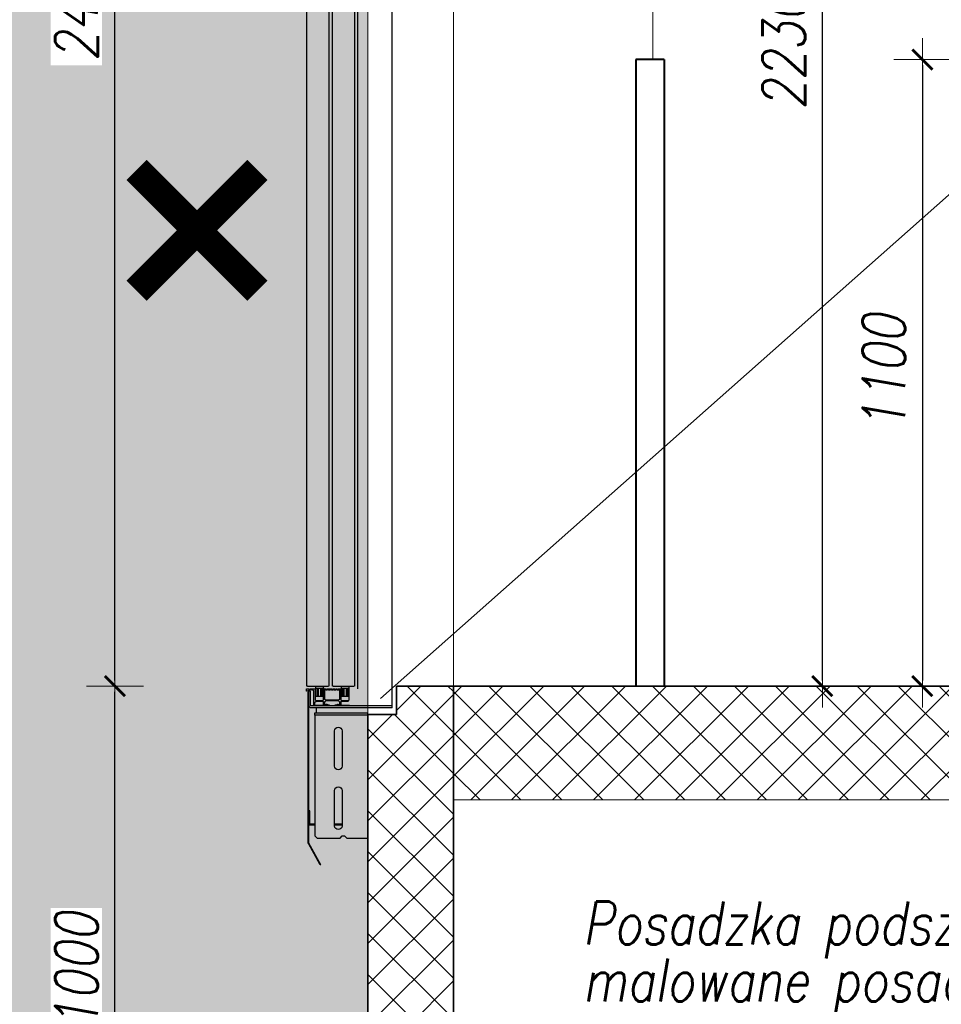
# Model space of a CAD drawing. Header units: millimetres. Extents: x 558 to 31258, y -5755 to 11028.
# Tile 4 of 58: x 29003 to 29165, y 9141 to 9314. Entities that reach past the tile are written whole.
import ezdxf
from ezdxf.enums import TextEntityAlignment as Align

# ---------------------------------------------------------------- set-up
doc = ezdxf.new("R2010")
doc.units = ezdxf.units.MM
doc.layers.add('K_Dzwig', color=10, linetype='Continuous')
for name, color, linetype, lineweight in [('K_Grube', 4, 'Continuous', 35), ('K_Kreskowanie', 8, 'Continuous', 5), ('K_Naroznik', 160, 'Continuous', 40), ('K_Opis_zmienny', 2, 'Continuous', 13), ('K_Widokowe', 6, 'Continuous', 13), ('K_Wyburzenia', 8, 'Continuous', 5), ('K_Wymiarowanie', 84, 'Continuous', 13)]:
    doc.layers.add(name, color=color, linetype=linetype, lineweight=lineweight)
doc.styles.add('Zwykły 50', font='romans.shx', dxfattribs={"width": 0.8, "oblique": 10, "height": 7.5})
doc.dimstyles.new('Skala_50', dxfattribs={"dimtxt": 7.5, "dimasz": 1, "dimexe": 1.25, "dimexo": 0.625, "dimgap": 3, "dimtad": 1, "dimdec": 1, "dimlfac": 10, "dimrnd": 0.5, "dimdsep": 46, "dimtxsty": 'Zwykły 50', "dimblk": 'Wymiar', "dimcen": 2.5, "dimse1": 1, "dimse2": 1, "dimazin": 0, "dimtfac": 1, "dimtdec": 1, "dimtix": 1, "dimtmove": 0, "dimatfit": 3, "dimfxl": 1, "dimtfill": 1, "dimarcsym": 0})
pattern_1 = [(45, (-181.491, 0), (-3.59210245, 3.59210245), []), (135, (-181.491, 0), (-3.59210245, -3.59210245), [])]

# ---------------------------------------------------------------- blocks, each defined once
blk = doc.blocks.new('hbrt')
at = {"layer": 'K_Dzwig'}
for p, q in [((18815.22, -20346.89), (18815.22, -20138.94)), ((18821.22, -20343.59), (18821.22, -20138.97)), ((18821.75, -20343.09), (18821.75, -20139.09)), ((18825.65, -20343.09), (18825.65, -20139.08)), ((18826.25, -20343.09), (18826.25, -20139.09)), ((18830.15, -20343.09), (18830.15, -20142.29)), ((18825.53, -20343.09), (18821.87, -20343.09)), ((18822.8, -20343.09), (18822.8, -20343.49)), ((18824.07, -20343.49), (18824.07, -20343.09)), ((18825.53, -20343.09), (18825.65, -20343.09)), ((18830.03, -20343.09), (18826.37, -20343.09)), ((18827.3, -20343.09), (18827.3, -20343.49)), ((18828.57, -20343.49), (18828.57, -20343.09)), ((18830.03, -20343.09), (18830.15, -20343.09)), ((18822.73, -20345.49), (18822.73, -20343.59)), ((18822.73, -20344.94), (18822.8, -20344.94)), ((18822.8, -20343.49), (18823.4, -20343.49)), ((18822.8, -20343.54), (18822.93, -20343.54)), ((18822.8, -20344.94), (18822.93, -20344.94)), ((18822.92, -20343.49), (18822.92, -20343.54)), ((18822.93, -20344.94), (18822.93, -20343.54)), ((18822.93, -20343.54), (18822.99, -20343.54)), ((18822.93, -20344.94), (18822.99, -20344.94)), ((18822.99, -20344.94), (18822.99, -20343.54)), ((18822.99, -20343.54), (18823.25, -20343.54)), ((18822.99, -20344.94), (18823.25, -20344.94)), ((18823.25, -20343.54), (18823.28, -20343.54)), ((18823.25, -20344.94), (18823.28, -20344.94)), ((18823.28, -20343.54), (18823.28, -20344.94)), ((18823.28, -20343.54), (18823.44, -20343.54)), ((18823.28, -20344.94), (18823.44, -20344.94)), ((18823.4, -20343.49), (18823.44, -20343.49)), ((18823.44, -20343.49), (18824.07, -20343.49)), ((18823.44, -20343.54), (18823.6, -20343.54)), ((18823.44, -20344.94), (18823.6, -20344.94)), ((18823.6, -20344.94), (18823.6, -20343.54)), ((18823.6, -20343.54), (18823.62, -20343.54)), ((18823.6, -20344.94), (18823.62, -20344.94)), ((18823.62, -20343.54), (18823.89, -20343.54)), ((18823.62, -20344.94), (18823.89, -20344.94)), ((18823.89, -20344.94), (18823.89, -20343.54)), ((18823.89, -20343.54), (18823.94, -20343.54)), ((18823.89, -20344.94), (18823.94, -20344.94)), ((18823.94, -20343.54), (18823.94, -20344.94)), ((18823.94, -20343.54), (18824.08, -20343.54)), ((18823.94, -20344.94), (18824.08, -20344.94)), ((18823.96, -20343.54), (18823.96, -20343.49)), ((18824.08, -20343.54), (18824.21, -20343.54)), ((18824.08, -20344.94), (18824.21, -20344.94)), ((18824.21, -20343.59), (18824.21, -20343.54)), ((18824.21, -20343.59), (18824.21, -20345.49)), ((18824.67, -20343.59), (18824.21, -20343.59)), ((18824.36, -20345.31), (18824.36, -20343.84)), ((18824.46, -20343.74), (18824.58, -20343.74)), ((18824.58, -20343.74), (18824.63, -20343.84)), ((18824.63, -20343.84), (18824.81, -20343.84)), ((18824.72, -20343.69), (18824.67, -20343.59)), ((18824.77, -20343.59), (18824.72, -20343.69)), ((18825.17, -20343.59), (18824.77, -20343.59)), ((18824.81, -20343.84), (18824.86, -20343.74)), ((18824.86, -20343.74), (18825.08, -20343.74)), ((18825.08, -20343.74), (18825.13, -20343.84)), ((18825.13, -20343.84), (18825.31, -20343.84)), ((18825.22, -20343.69), (18825.17, -20343.59)), ((18825.27, -20343.59), (18825.22, -20343.69)), ((18825.67, -20343.59), (18825.27, -20343.59)), ((18825.31, -20343.84), (18825.36, -20343.74)), ((18825.36, -20343.74), (18825.58, -20343.74)), ((18825.58, -20343.74), (18825.63, -20343.84)), ((18825.63, -20343.84), (18825.81, -20343.84)), ((18825.72, -20343.69), (18825.67, -20343.59)), ((18825.77, -20343.59), (18825.72, -20343.69)), ((18826.17, -20343.59), (18825.77, -20343.59)), ((18825.81, -20343.84), (18825.86, -20343.74)), ((18825.86, -20343.74), (18826.08, -20343.74)), ((18826.08, -20343.74), (18826.13, -20343.84)), ((18826.13, -20343.84), (18826.31, -20343.84)), ((18826.22, -20343.69), (18826.17, -20343.59)), ((18826.27, -20343.59), (18826.22, -20343.69)), ((18826.67, -20343.59), (18826.27, -20343.59)), ((18826.31, -20343.84), (18826.36, -20343.74)), ((18826.36, -20343.74), (18826.58, -20343.74)), ((18826.58, -20343.74), (18826.63, -20343.84)), ((18826.63, -20343.84), (18826.81, -20343.84)), ((18826.72, -20343.69), (18826.67, -20343.59)), ((18826.77, -20343.59), (18826.72, -20343.69)), ((18827.23, -20343.59), (18826.77, -20343.59)), ((18826.81, -20343.84), (18826.86, -20343.74)), ((18826.86, -20343.74), (18826.98, -20343.74)), ((18827.08, -20343.84), (18827.08, -20345.31)), ((18827.16, -20343.54), (18827.16, -20343.59)), ((18827.16, -20343.54), (18827.3, -20343.54)), ((18827.23, -20345.49), (18827.23, -20343.59)), ((18827.23, -20344.94), (18827.3, -20344.94)), ((18827.3, -20343.49), (18827.94, -20343.49)), ((18827.3, -20343.54), (18827.43, -20343.54)), ((18827.3, -20344.94), (18827.43, -20344.94)), ((18827.42, -20343.49), (18827.42, -20343.54)), ((18827.43, -20344.94), (18827.43, -20343.54)), ((18827.43, -20343.54), (18827.49, -20343.54)), ((18827.43, -20344.94), (18827.49, -20344.94)), ((18827.49, -20344.94), (18827.49, -20343.54)), ((18827.49, -20343.54), (18827.75, -20343.54)), ((18827.49, -20344.94), (18827.75, -20344.94)), ((18827.75, -20343.54), (18827.78, -20343.54)), ((18827.75, -20344.94), (18827.78, -20344.94)), ((18827.78, -20343.54), (18827.78, -20344.94)), ((18827.78, -20343.54), (18827.94, -20343.54)), ((18827.78, -20344.94), (18827.94, -20344.94)), ((18827.94, -20343.49), (18828.57, -20343.49)), ((18827.94, -20343.54), (18828.1, -20343.54)), ((18827.94, -20344.94), (18828.1, -20344.94)), ((18828.1, -20344.94), (18828.1, -20343.54)), ((18828.1, -20343.54), (18828.12, -20343.54)), ((18828.1, -20344.94), (18828.12, -20344.94)), ((18828.12, -20343.54), (18828.39, -20343.54)), ((18828.12, -20344.94), (18828.39, -20344.94)), ((18828.39, -20344.94), (18828.39, -20343.54)), ((18828.39, -20343.54), (18828.44, -20343.54)), ((18828.39, -20344.94), (18828.44, -20344.94)), ((18828.44, -20343.54), (18828.44, -20344.94)), ((18828.44, -20343.54), (18828.58, -20343.54)), ((18828.44, -20344.94), (18828.58, -20344.94)), ((18828.46, -20343.54), (18828.46, -20343.49)), ((18828.58, -20343.54), (18828.71, -20343.54)), ((18828.58, -20344.94), (18828.71, -20344.94)), ((18828.71, -20343.59), (18828.71, -20343.54)), ((18828.71, -20343.59), (18828.71, -20345.49)), ((18829.16, -20343.59), (18828.71, -20343.59)), ((18828.96, -20346.59), (18828.96, -20343.94)), ((18829.06, -20343.84), (18829.25, -20343.84)), ((18829.21, -20343.69), (18829.16, -20343.59)), ((18829.26, -20343.59), (18829.21, -20343.69)), ((18829.25, -20343.84), (18829.3, -20343.74)), ((18829.67, -20343.59), (18829.26, -20343.59)), ((18829.3, -20343.74), (18829.53, -20343.74)), ((18829.52, -20343.99), (18829.82, -20343.99)), ((18829.52, -20346.59), (18829.52, -20343.99)), ((18829.53, -20343.74), (18829.58, -20343.84)), ((18829.58, -20343.84), (18829.87, -20343.84)), ((18829.72, -20343.69), (18829.67, -20343.59)), ((18829.77, -20343.59), (18829.72, -20343.69)), ((18830.22, -20343.59), (18829.77, -20343.59)), ((18829.82, -20346.59), (18829.82, -20343.99)), ((18829.82, -20344.19), (18829.92, -20344.19)), ((18829.82, -20370.69), (18829.82, -20344.19)), ((18829.92, -20343.89), (18829.92, -20343.99)), ((18829.92, -20343.99), (18830.22, -20343.99)), ((18829.92, -20370.69), (18829.92, -20344.19)), ((18830.22, -20343.99), (18830.22, -20343.59)), ((18815.22, -20346.59), (18829.52, -20346.59)), ((18822.48, -20346.59), (18825.2, -20346.59)), ((18824.16, -20346.44), (18822.68, -20346.44)), ((18822.88, -20345.64), (18822.73, -20345.49)), ((18824.06, -20345.64), (18822.88, -20345.64)), ((18822.88, -20345.79), (18824.16, -20345.79)), ((18824.21, -20345.49), (18824.06, -20345.64)), ((18824.21, -20345.84), (18824.21, -20346.39)), ((18824.36, -20345.91), (18824.61, -20345.66)), ((18824.36, -20346.44), (18824.36, -20345.91)), ((18824.67, -20346.44), (18824.36, -20346.44)), ((18826.88, -20345.51), (18824.56, -20345.51)), ((18824.61, -20345.66), (18826.83, -20345.66)), ((18824.67, -20346.24), (18824.67, -20346.44)), ((18824.82, -20346.24), (18824.67, -20346.24)), ((18824.82, -20346.39), (18824.82, -20346.24)), ((18825.2, -20346.39), (18824.82, -20346.39)), ((18825.2, -20346.59), (18825.2, -20346.39)), ((18826.25, -20346.39), (18826.25, -20346.59)), ((18826.62, -20346.39), (18826.25, -20346.39)), ((18826.25, -20346.59), (18828.96, -20346.59)), ((18826.62, -20346.24), (18826.62, -20346.39)), ((18826.77, -20346.24), (18826.62, -20346.24)), ((18826.77, -20346.44), (18826.77, -20346.24)), ((18827.08, -20346.44), (18826.77, -20346.44)), ((18826.83, -20345.66), (18827.08, -20345.91)), ((18827.08, -20345.91), (18827.08, -20346.44)), ((18827.38, -20345.64), (18827.23, -20345.49)), ((18827.23, -20346.39), (18827.23, -20345.84)), ((18827.28, -20345.79), (18828.56, -20345.79)), ((18828.76, -20346.44), (18827.28, -20346.44)), ((18828.56, -20345.64), (18827.38, -20345.64)), ((18828.71, -20345.49), (18828.56, -20345.64)), ((18828.56, -20345.79), (18828.81, -20346.04)), ((18828.81, -20346.04), (18828.81, -20346.39)), ((18815.22, -20346.89), (18829.52, -20346.89)), ((18828.47, -20347.79), (18819.44, -20347.79)), ((18819.44, -20350.64), (18819.44, -20347.79)), ((18819.44, -20348.22), (18828.75, -20348.22)), ((18828.47, -20347.79), (18828.47, -20346.89)), ((18828.75, -20347.79), (18828.47, -20347.79)), ((18828.75, -20348.22), (18828.75, -20369.39)), ((18824, -20350.94), (18824, -20357.14)), ((18825.3, -20357.14), (18825.3, -20350.94)), ((18824, -20361.44), (18824, -20367.64)), ((18825.3, -20367.64), (18825.3, -20361.44)), ((18829.67, -20364.99), (18829.82, -20364.99)), ((18829.67, -20367.34), (18829.67, -20364.99)), ((18824, -20367.34), (18825.3, -20367.34)), ((18828.75, -20367.34), (18829.67, -20367.34)), ((18824, -20367.49), (18825.3, -20367.49)), ((18828.75, -20367.49), (18829.67, -20367.49)), ((18823.15, -20369.79), (18819.44, -20369.79)), ((18823.55, -20369.39), (18823.15, -20369.79)), ((18823.95, -20369.39), (18823.55, -20369.39)), ((18824.35, -20369.79), (18823.95, -20369.39)), ((18828.35, -20369.79), (18824.35, -20369.79)), ((18827.74, -20374.45), (18829.82, -20370.69)), ((18827.82, -20374.5), (18829.91, -20370.74)), ((18828.75, -20369.39), (18828.35, -20369.79)), ((18827.74, -20374.45), (18827.82, -20374.5))]:
    blk.add_line(p, q, dxfattribs=at)
for centre, radius, start, end in [((18824.46, -20343.84), 0.1, 90, 180), ((18826.98, -20343.84), 0.1, 0, 90), ((18829.06, -20343.94), 0.1, 90, 180), ((18829.87, -20343.89), 0.05, 0, 90), ((18824.16, -20345.84), 0.05, 0, 90), ((18824.16, -20346.39), 0.05, 270, 0), ((18824.56, -20345.31), 0.2, 180, 270), ((18826.88, -20345.31), 0.2, 270, 0), ((18827.28, -20345.84), 0.05, 90, 180), ((18827.28, -20346.39), 0.05, 180, 270), ((18828.76, -20346.39), 0.05, 270, 0), ((18829.52, -20346.59), 0.3, 270, 0), ((18824.65, -20350.94), 0.65, 0, 180), ((18824.65, -20357.14), 0.65, 180, 0), ((18824.65, -20361.44), 0.65, 0, 180), ((18829.67, -20367.34), 0.15, 270, 0), ((18824.65, -20367.64), 0.65, 180, 0), ((18829.82, -20370.69), 0.1, 331, 0)]:
    blk.add_arc(centre, radius, start, end, dxfattribs=at)
blk.add_open_spline([(18828.75, -20348.22), (18828.75, -20348.16), (18828.75, -20348.05), (18828.75, -20347.91), (18828.75, -20347.81), (18828.75, -20347.8), (18828.75, -20347.79)], degree=3, dxfattribs=at)
blk = doc.blocks.new('Wymiar')
for p, q in [((0, -5), (0, 5)), ((-3.75, 0), (3.75, 0))]:
    blk.add_line(p, q)
at = {"const_width": 0.5}
blk.add_lwpolyline([(-1.77, -1.77), (1.77, 1.77)], dxfattribs=at)
blk = doc.blocks.new('*D818')
at = {"layer": 'Defpoints', "color": 0}
for p in [(29020.09, 9197), (29073.03, 9197), (29013.93, 9097)]:
    blk.add_point(p, dxfattribs=at)
at = {"layer": 'K_Wymiarowanie', "color": 0, "lineweight": -2, "ltscale": 5}
blk.add_line((29020.09, 9098), (29020.09, 9196), dxfattribs=at)
at = {"layer": 'K_Wymiarowanie', "color": 0, "linetype": 'ByBlock', "lineweight": -2}
for p, rotation in [((29020.09, 9197), 90), ((29020.09, 9097), 270)]:
    blk.add_blockref('Wymiar', p, dxfattribs=dict(at, rotation=rotation))
at = {"layer": 'K_Wymiarowanie', "color": 0, "ltscale": 5, "insert": (29013.34, 9147), "char_height": 7.5, "attachment_point": 5, "rotation": 90, "style": 'Zwykły 50', "bg_fill": 3, "box_fill_scale": 1.1, "bg_fill_color": 256, "bg_fill_true_color": 13158600, "bg_fill_transparency": 0}
blk.add_mtext('1000', dxfattribs=at)
blk = doc.blocks.new('*D819')
at = {"layer": 'Defpoints', "color": 0}
for p in [(29020.09, 9437), (29079.52, 9437), (29073.03, 9197)]:
    blk.add_point(p, dxfattribs=at)
at = {"layer": 'K_Wymiarowanie', "color": 0, "lineweight": -2, "ltscale": 5}
blk.add_line((29020.09, 9198), (29020.09, 9436), dxfattribs=at)
at = {"layer": 'K_Wymiarowanie', "color": 0, "linetype": 'ByBlock', "lineweight": -2}
for p, rotation in [((29020.09, 9437), 90), ((29020.09, 9197), 270)]:
    blk.add_blockref('Wymiar', p, dxfattribs=dict(at, rotation=rotation))
at = {"layer": 'K_Wymiarowanie', "color": 0, "ltscale": 5, "insert": (29013.34, 9317), "char_height": 7.5, "attachment_point": 5, "rotation": 90, "style": 'Zwykły 50', "bg_fill": 3, "box_fill_scale": 1.1, "bg_fill_color": 256, "bg_fill_true_color": 13158600, "bg_fill_transparency": 0}
blk.add_mtext('2400', dxfattribs=at)
blk = doc.blocks.new('*D823')
at = {"layer": 'Defpoints', "color": 0}
for p in [(29079.52, 9420), (29144.28, 9420), (29123.26, 9197)]:
    blk.add_point(p, dxfattribs=at)
at = {"layer": 'K_Wymiarowanie', "color": 0, "lineweight": -2, "ltscale": 5}
blk.add_line((29144.28, 9198), (29144.28, 9419), dxfattribs=at)
at = {"layer": 'K_Wymiarowanie', "color": 0, "linetype": 'ByBlock', "lineweight": -2}
for p, rotation in [((29144.28, 9420), 90), ((29144.28, 9197), 270)]:
    blk.add_blockref('Wymiar', p, dxfattribs=dict(at, rotation=rotation))
at = {"layer": 'K_Wymiarowanie', "color": 0, "ltscale": 5, "insert": (29137.53, 9308.5), "char_height": 7.5, "attachment_point": 5, "rotation": 90, "style": 'Zwykły 50', "bg_fill": 3, "box_fill_scale": 1.1, "bg_fill_color": 256, "bg_fill_true_color": 13158600, "bg_fill_transparency": 0}
blk.add_mtext('2230', dxfattribs=at)
blk = doc.blocks.new('*D840')
at = {"layer": 'Defpoints', "color": 0}
for p in [(29116.52, 9307), (29122.89, 9197), (29161.84, 9197)]:
    blk.add_point(p, dxfattribs=at)
at = {"layer": 'K_Wymiarowanie', "color": 0, "lineweight": -2}
blk.add_line((29161.84, 9306), (29161.84, 9198), dxfattribs=at)
at = {"layer": 'K_Wymiarowanie', "color": 0, "linetype": 'ByBlock', "lineweight": -2}
for p, rotation in [((29161.84, 9307), 90), ((29161.84, 9197), 270)]:
    blk.add_blockref('Wymiar', p, dxfattribs=dict(at, rotation=rotation))
at = {"layer": 'K_Wymiarowanie', "color": 0, "ltscale": 5, "insert": (29155.09, 9252), "char_height": 7.5, "attachment_point": 5, "rotation": 90, "style": 'Zwykły 50', "bg_fill": 3, "box_fill_scale": 1.1, "bg_fill_color": 256, "bg_fill_true_color": 13158600, "bg_fill_transparency": 0}
blk.add_mtext('1100', dxfattribs=at)
blk = doc.blocks.new('*D877')
at = {"layer": 'Defpoints', "color": 0}
for p in [(28620.52, 9157), (29405.52, 9157), (29405.52, 9007.91)]:
    blk.add_point(p, dxfattribs=at)
at = {"layer": 'K_Wymiarowanie', "color": 0, "lineweight": -2, "ltscale": 5}
blk.add_line((28621.52, 9007.91), (29404.52, 9007.91), dxfattribs=at)
at = {"layer": 'K_Wymiarowanie', "color": 0, "linetype": 'ByBlock', "lineweight": -2, "rotation": 180}
blk.add_blockref('Wymiar', (28620.52, 9007.91), dxfattribs=at)
at = {"layer": 'K_Wymiarowanie', "color": 0, "linetype": 'ByBlock', "lineweight": -2}
blk.add_blockref('Wymiar', (29405.52, 9007.91), dxfattribs=at)
at = {"layer": 'K_Wymiarowanie', "color": 0, "ltscale": 5, "insert": (29013.02, 9014.66), "char_height": 7.5, "attachment_point": 5, "style": 'Zwykły 50', "bg_fill": 3, "box_fill_scale": 1.1, "bg_fill_color": 256, "bg_fill_true_color": 13158600, "bg_fill_transparency": 0}
blk.add_mtext('7850', dxfattribs=at)

msp = doc.modelspace()

# ---------------------------------------------------------------- hatches: boundary and pattern name
at = {"layer": 'K_Kreskowanie', "ltscale": 5}
h = msp.add_hatch(dxfattribs=at)
h.set_pattern_fill('ANSI37', color=256, scale=1.6)
h.set_pattern_definition(pattern_1)
h.paths.add_polyline_path([(29079.52, 9197.004), (29069.52, 9197.004), (29069.52, 9192.004), (29064.52, 9191.879), (29064.52, 9097.004), (28832.52, 9097.004), (28832.52, 10577.004), (29064.52, 10577.004), (29064.52, 10403.004), (29079.52, 10403.004), (29079.52, 10594.004), (28817.52, 10594.004), (28817.52, 9077.004), (29079.52, 9077.004), (29079.52, 9197.004)], is_closed=False)
h = msp.add_hatch(dxfattribs=at)
h.set_pattern_fill('ANSI37', color=256, scale=1.6)
h.set_pattern_definition(pattern_1)
h.paths.add_polyline_path([(29333.52, 9451.004), (29405.52, 9451.004), (29405.52, 9480.004), (29079.52, 9480.004), (29079.52, 9437.004), (29114.52, 9437.004), (29114.52, 9451.004), (29323.52, 9451.004), (29323.52, 9197.004), (29079.52, 9197.004), (29079.52, 9177.004), (29405.52, 9177.004), (29405.52, 9197.004), (29333.52, 9197.004), (29333.52, 9451.004)], is_closed=False)
at = {"layer": 'K_Wyburzenia'}
h = msp.add_hatch(dxfattribs=at)
h.set_pattern_fill('AR-CONC', color=256, scale=0.05)
h.set_pattern_definition([(50, (21592.657, 12065.275), (9.1092334, -0.796954), [0.9525, -10.4775]), (355, (21592.657, 12065.275), (-1.762171, 9.552842), [0.762, -8.382029]), (100.45144, (21593.416, 12065.209), (7.347062, 8.755888), [0.8095, -8.904512]), (46.1842, (21592.657, 12067.815), (13.553952, -2.102116), [1.42875, -15.71625]), (96.63556, (21593.787, 12067.64), (11.870207, 12.371306), [1.21425, -13.35678]), (351.18415, (21592.657, 12067.815), (11.870207, 12.371306), [1.142998, -12.572987]), (21, (21593.927, 12067.18), (7.5807196, -5.11326), [0.9525, -10.4775]), (326, (21593.927, 12067.18), (3.090101, 9.209398), [0.762, -8.382]), (71.45145, (21594.559, 12066.754), (10.670821, 4.096138), [0.8095, -8.904497]), (37.5, (21592.6573, 12065.2752), (0.1544302, 4.227752), [0, -8.2804, 0, -8.509, 0, -8.41375]), (7.5, (21592.6573, 12065.275), (3.340983, 5.0090287), [0, -4.8514, 0, -8.0899, 0, -3.20675]), (327.5, (21589.8252, 12065.2752), (6.7795298, -0.2864372), [0, -3.175, 0, -9.906, 0, -13.1445]), (317.5, (21588.555, 12065.275), (7.406459, 1.2713246), [0, -4.1275, 0, -6.5786, 0, -9.3345])])
h.paths.add_polyline_path([(28832.52, 10577.004), (28832.52, 9097.004), (29064.52, 9097.004), (29064.52, 10577.004), (28832.52, 10577.004)], is_closed=False)

# ---------------------------------------------------------------- linework, layer by layer
at = {"layer": 'K_Grube', "ltscale": 5}
for p, q in [((29323.52, 9197.004), (29069.52, 9197.004)), ((29069.52, 9192.004), (29069.52, 9197.004)), ((29079.52, 9077.004), (29079.52, 9197.004)), ((29064.52, 9097.004), (29064.52, 9192.004)), ((29069.52, 9192.004), (29064.52, 9192.004))]:
    msp.add_line(p, q, dxfattribs=at)
at = {"layer": 'K_Kreskowanie', "ltscale": 5}
msp.add_line((29405.52, 9177.004), (29079.52, 9177.004), dxfattribs=at)
at = {"layer": 'K_Naroznik'}
for p, q in [((29116.52, 9307.004), (29111.52, 9307.004)), ((29111.52, 9307.004), (29111.52, 9197.004)), ((29116.52, 9307.004), (29116.52, 9197.004))]:
    msp.add_line(p, q, dxfattribs=at)
at = {"layer": 'K_Opis_zmienny'}
msp.add_line((29066.718, 9194.845), (29190.858, 9304.869), dxfattribs=at)
at = {"layer": 'K_Widokowe', "color": 10, "ltscale": 5}
for p, q in [((29114.52, 9437.004), (29114.52, 9307.004)), ((29064.52, 9420.004), (29064.52, 9192.004)), ((29079.52, 9420.004), (29079.52, 9197.004))]:
    msp.add_line(p, q, dxfattribs=at)
at = {"layer": 'K_Wyburzenia', "color": 9, "const_width": 5}
for points in [[(29023.914, 9287.611), (29045.127, 9266.398)], [(29045.127, 9287.611), (29023.914, 9266.398)]]:
    msp.add_lwpolyline(points, dxfattribs=at)

# ---------------------------------------------------------------- block references
at = {"layer": 'K_Wymiarowanie', "xscale": -1}
msp.add_blockref('hbrt', (47883.961, 29540.095), dxfattribs=at)

# ---------------------------------------------------------------- texts
at = {"layer": 'K_Opis_zmienny', "style": 'Zwykły 50', "oblique": 10, "width": 0.8}
for s, p in [('Posadzka podszybia i cokoły do wysokości 100 mm', (29102.212, 9155.41)), ('malowane posadzkową farbą do betonu', (29102.212, 9145.41))]:
    msp.add_text(s, height=7.5, dxfattribs=at).set_placement(p, align=Align.MIDDLE_LEFT)

# ---------------------------------------------------------------- next in the draw order: dimensions: what is measured, and where the dimension line sits
at = {"layer": 'K_Wymiarowanie', "ltscale": 5}
dim = msp.add_linear_dim(base=(29020.089, 9197.004), p1=(29013.934, 9097.004), p2=(29073.025, 9197.004), angle=90, dimstyle='Skala_50', dxfattribs=at)
dim.commit()
dim.dimension.update_dxf_attribs({"geometry": '*D818', "text_midpoint": (29013.339, 9147.004)})

# ---------------------------------------------------------------- next in the draw order: dimensions: what is measured, and where the dimension line sits
dim = msp.add_linear_dim(base=(29020.089, 9437.004), p1=(29073.025, 9197.004), p2=(29079.52, 9437.004), angle=90, dimstyle='Skala_50', override={"dimtmove": 1}, dxfattribs=at)
dim.commit()
dim.dimension.update_dxf_attribs({"geometry": '*D819', "text_midpoint": (29013.339, 9317.004)})
dim = msp.add_linear_dim(base=(29405.52, 9007.905), p1=(28620.52, 9157.004), p2=(29405.52, 9157.004), dimstyle='Skala_50', dxfattribs=at)
dim.commit()
dim.dimension.update_dxf_attribs({"geometry": '*D877', "text_midpoint": (29013.02, 9014.655)})

# ---------------------------------------------------------------- next in the draw order: dimensions: what is measured, and where the dimension line sits
dim = msp.add_linear_dim(base=(29144.282, 9420.004), p1=(29123.26, 9197.004), p2=(29079.52, 9420.004), angle=90, dimstyle='Skala_50', dxfattribs=at)
dim.commit()
dim.dimension.update_dxf_attribs({"geometry": '*D823', "text_midpoint": (29137.532, 9308.504)})

# ---------------------------------------------------------------- next in the draw order: dimensions: what is measured, and where the dimension line sits
at = {"layer": 'K_Wymiarowanie'}
dim = msp.add_linear_dim(base=(29161.845, 9197.004), p1=(29116.52, 9307.004), p2=(29122.886, 9197.004), angle=90, dimstyle='Skala_50', dxfattribs=at)
dim.commit()
dim.dimension.update_dxf_attribs({"geometry": '*D840', "text_midpoint": (29155.095, 9252.004)})

doc.saveas('drawing.dxf')
